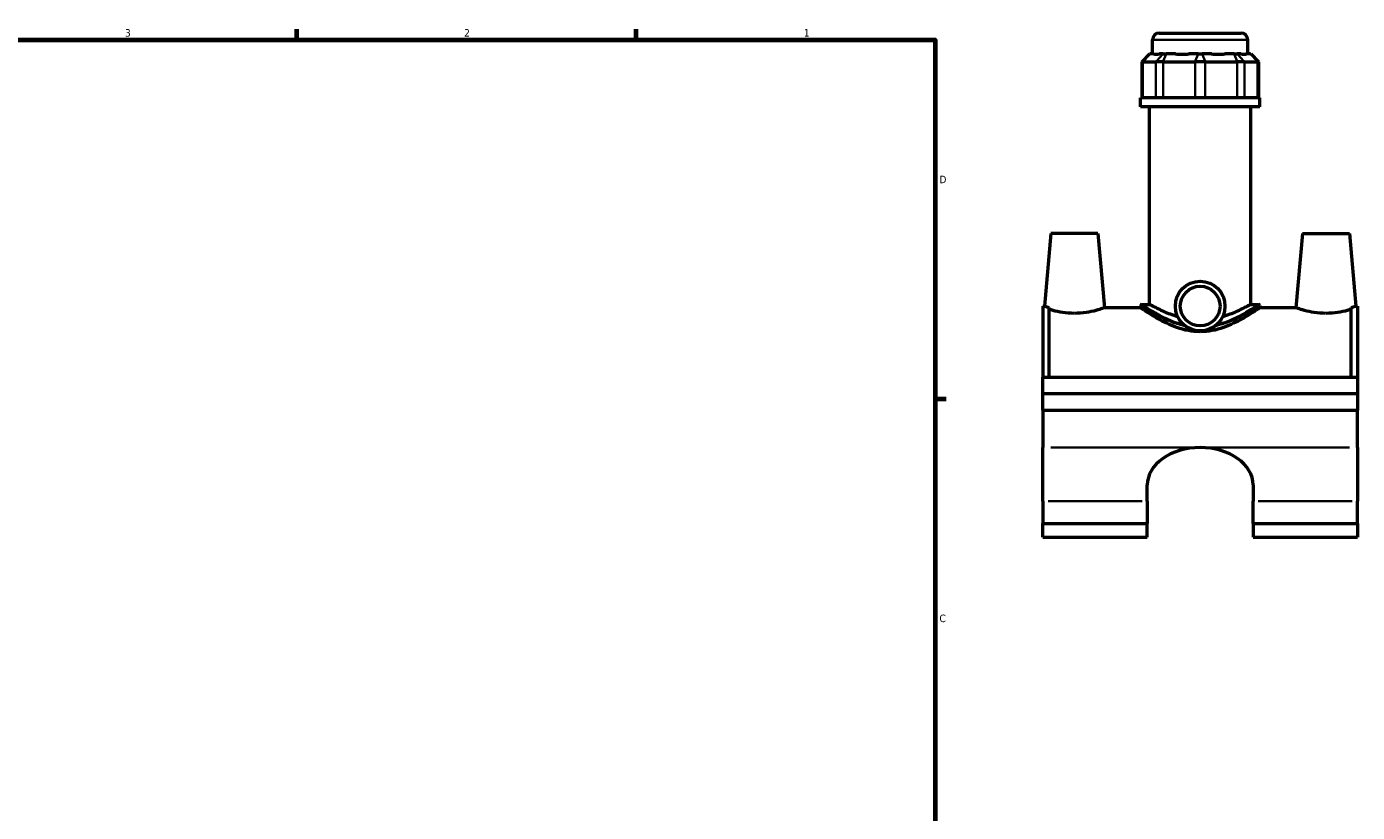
# Model space of a CAD drawing. Header units: inches. Extents: x -0.9 to 45.2, y 0.1 to 44.6.
# Tile 5 of 6: x 22.1 to 38.8, y 11.3 to 21.2. Entities that reach past the tile are written whole.
import ezdxf

# ---------------------------------------------------------------- set-up
doc = ezdxf.new("R2010")
doc.units = ezdxf.units.IN
doc.header["$MEASUREMENT"] = 0
for name, color, linetype, lineweight in [('Border (ANSI)', 7, 'Continuous', 70), ('Visible (ANSI)', 7, 'Continuous', 50), ('Visible Narrow (ANSI)', 7, 'Continuous', 35)]:
    doc.layers.add(name, color=color, linetype=linetype, lineweight=lineweight)
doc.styles.add('Note Text (ANSI)', font='tahoma.ttf')

# ---------------------------------------------------------------- blocks, each defined once
blk = doc.blocks.new('Borders Default Border')
at = {"layer": 'Border (ANSI)'}
for p, q in [((25.5, 21), (25.5, 21.134)), ((29.75, 21), (29.75, 21.134)), ((33.5, 16.5), (33.634, 16.5))]:
    blk.add_line(p, q, dxfattribs=at)
at = {"layer": 'Border (ANSI)', "flags": 128}
blk.add_lwpolyline([(0.5, 1), (0.5, 21), (33.5, 21), (33.5, 1), (0.5, 1)], dxfattribs=at)
at = {"layer": 'Border (ANSI)', "color": 5, "true_color": 0x0000ff, "char_height": 0.0945, "attachment_point": 7, "style": 'Note Text (ANSI)'}
for s, insert in [('3', (23.346, 21.038)), ('2', (27.596, 21.04)), ('1', (31.854, 21.04)), ('D', (33.553, 19.203)), ('C', (33.552, 13.701))]:
    blk.add_mtext(s, dxfattribs=dict(at, insert=insert))

msp = doc.modelspace()

# ---------------------------------------------------------------- linework, layer by layer
at = {"layer": 'Visible (ANSI)'}
for p, q in [((36.305, 21.083), (37.333, 21.083)), ((36.222, 20.825), (36.222, 21.001)), ((37.416, 20.825), (37.416, 21.001)), ((36.186, 20.825), (36.087, 20.726)), ((36.099, 20.726), (36.087, 20.726)), ((36.087, 20.726), (36.087, 20.272)), ((36.099, 20.726), (36.265, 20.726)), ((36.186, 20.825), (36.191, 20.825)), ((36.239, 20.825), (36.191, 20.825)), ((36.355, 20.726), (36.265, 20.726)), ((36.357, 20.825), (36.309, 20.825)), ((36.355, 20.726), (36.756, 20.726)), ((36.357, 20.825), (36.393, 20.825)), ((36.509, 20.825), (36.393, 20.825)), ((36.794, 20.825), (36.678, 20.825)), ((36.882, 20.726), (36.756, 20.726)), ((36.794, 20.825), (36.844, 20.825)), ((36.96, 20.825), (36.844, 20.825)), ((36.882, 20.726), (37.283, 20.726)), ((37.245, 20.825), (37.129, 20.825)), ((37.245, 20.825), (37.281, 20.825)), ((37.329, 20.825), (37.281, 20.825)), ((37.373, 20.726), (37.283, 20.726)), ((37.373, 20.726), (37.539, 20.726)), ((37.447, 20.825), (37.399, 20.825)), ((37.447, 20.825), (37.452, 20.825)), ((37.452, 20.825), (37.551, 20.726)), ((37.551, 20.726), (37.539, 20.726)), ((37.551, 20.726), (37.551, 20.272)), ((37.565, 20.272), (36.073, 20.272)), ((36.073, 20.161), (36.073, 20.272)), ((37.565, 20.161), (37.565, 20.272)), ((37.565, 20.161), (36.073, 20.161)), ((36.185, 17.685), (36.185, 20.161)), ((37.453, 17.685), (37.453, 20.161)), ((34.948, 18.575), (34.868, 17.664)), ((35.538, 18.575), (34.948, 18.575)), ((35.538, 18.575), (35.62, 17.642)), ((38.1, 18.575), (38.018, 17.642)), ((38.1, 18.575), (38.69, 18.575)), ((38.69, 18.575), (38.77, 17.664)), ((36.09, 17.685), (36.185, 17.685)), ((37.453, 17.685), (37.548, 17.685)), ((34.849, 17.664), (34.849, 16.772)), ((34.849, 17.664), (34.868, 17.664)), ((34.928, 16.772), (34.928, 17.644)), ((36.073, 17.642), (35.62, 17.642)), ((36.073, 17.669), (36.073, 17.642)), ((37.565, 17.669), (37.565, 17.642)), ((38.018, 17.642), (37.565, 17.642)), ((38.71, 16.772), (38.71, 17.644)), ((38.77, 17.664), (38.789, 17.664)), ((38.789, 17.664), (38.789, 16.772)), ((34.849, 16.772), (38.789, 16.772)), ((34.849, 16.567), (34.849, 16.772)), ((38.789, 16.772), (38.789, 16.567)), ((34.849, 16.567), (38.789, 16.567)), ((34.849, 16.567), (38.789, 16.567)), ((34.849, 16.361), (34.849, 16.567)), ((38.789, 16.567), (38.789, 16.361)), ((34.849, 16.361), (34.849, 15.891)), ((34.849, 16.361), (38.789, 16.361)), ((38.789, 15.891), (38.789, 16.361)), ((34.849, 15.217), (34.849, 15.891)), ((38.789, 15.891), (38.789, 15.217)), ((36.156, 15.217), (36.156, 15.422)), ((37.482, 15.422), (37.482, 15.217)), ((34.849, 15.217), (34.849, 14.938)), ((36.156, 15.217), (36.156, 14.938)), ((37.482, 14.938), (37.482, 15.217)), ((38.789, 14.938), (38.789, 15.217)), ((34.849, 14.768), (34.849, 14.938)), ((34.849, 14.938), (36.156, 14.938)), ((36.156, 14.768), (36.156, 14.938)), ((37.482, 14.938), (37.482, 14.768)), ((37.482, 14.938), (38.789, 14.938)), ((38.789, 14.938), (38.789, 14.768)), ((34.849, 14.768), (36.156, 14.768)), ((37.482, 14.768), (38.789, 14.768))]:
    msp.add_line(p, q, dxfattribs=at)
for radius in [0.311, 0.249]:
    msp.add_circle((36.819, 17.663), radius, dxfattribs=at)
for centre, radius, start, end in [((36.305, 21.001), 0.0829, 90, 180), ((37.333, 21.001), 0.0829, 0, 90), ((36.09, 17.669), 0.0166, 90, 180), ((37.548, 17.669), 0.0166, 0, 90)]:
    msp.add_arc(centre, radius, start, end, dxfattribs=at)
for centre, major_axis, ratio, start_param, end_param in [((36.819, 21.415), (-0.585, -0.585), 0.198912, 0.042463, 0.350237), ((36.819, 21.415), (0.496, 0.496), 0.668179, 3.576754, 3.884528), ((36.819, 21.415), (-0.496, 0.496), 0.668179, 2.398657, 2.706431), ((36.819, 21.415), (-0.585, 0.585), 0.198912, 2.791356, 3.09913), ((36.819, 15.422), (-0.663, 0), 0.707107, 4.712389, 6.283185), ((36.819, 15.422), (0.663, 0), 0.707107, 0, 1.570796)]:
    msp.add_ellipse(centre, major_axis=major_axis, ratio=ratio, start_param=start_param, end_param=end_param, dxfattribs=at)
for points, knots in [([(36.538, 17.53), (36.474, 17.549), (36.417, 17.571), (36.343, 17.604), (36.317, 17.616), (36.271, 17.639), (36.251, 17.649), (36.218, 17.667), (36.206, 17.674), (36.189, 17.683), (36.185, 17.685), (36.185, 17.685)], [0.722406, 0.722406, 0.722406, 0.722406, 1.249441, 1.249441, 1.560284, 1.560284, 1.871127, 1.871127, 2.181971, 2.181971, 2.492814, 2.492814, 2.492814, 2.492814]), ([(37.453, 17.685), (37.453, 17.685), (37.449, 17.683), (37.432, 17.674), (37.42, 17.667), (37.387, 17.649), (37.367, 17.639), (37.321, 17.616), (37.295, 17.604), (37.221, 17.571), (37.164, 17.549), (37.1, 17.53)], [7.478442, 7.478442, 7.478442, 7.478442, 7.789285, 7.789285, 8.100129, 8.100129, 8.410972, 8.410972, 8.721815, 8.721815, 9.24885, 9.24885, 9.24885, 9.24885]), ([(34.868, 17.664), (34.868, 17.664), (34.877, 17.66), (34.905, 17.651), (34.916, 17.648), (34.928, 17.644)], [4.3794475, 4.3794475, 4.3794475, 4.3794475, 4.7435764, 4.7435764, 4.9102275, 4.9102275, 4.9102275, 4.9102275]), ([(35.243, 17.572), (35.195, 17.572), (35.144, 17.576), (35.051, 17.589), (35.008, 17.599), (34.958, 17.612), (34.942, 17.617), (34.928, 17.621)], [2.9364451, 2.9364451, 2.9364451, 2.9364451, 3.3043662, 3.3043662, 3.6722873, 3.6722873, 3.8636438, 3.8636438, 3.8636438, 3.8636438]), ([(35.62, 17.642), (35.62, 17.642), (35.61, 17.639), (35.572, 17.626), (35.544, 17.617), (35.478, 17.599), (35.435, 17.589), (35.342, 17.576), (35.291, 17.572), (35.243, 17.572)], [7.341113, 7.341113, 7.341113, 7.341113, 7.707303, 7.707303, 8.073493, 8.073493, 8.441414, 8.441414, 8.809335, 8.809335, 8.809335, 8.809335]), ([(36.819, 17.342), (36.77, 17.342), (36.72, 17.347), (36.622, 17.365), (36.574, 17.379), (36.483, 17.41), (36.44, 17.429), (36.361, 17.467), (36.324, 17.486), (36.26, 17.522), (36.229, 17.54), (36.175, 17.574), (36.151, 17.589), (36.113, 17.615), (36.098, 17.625), (36.078, 17.639), (36.073, 17.642), (36.073, 17.642)], [0, 0, 0, 0, 0.375808, 0.375808, 0.751616, 0.751616, 1.127423, 1.127423, 1.503231, 1.503231, 1.873987, 1.873987, 2.244743, 2.244743, 2.615498, 2.615498, 2.986254, 2.986254, 2.986254, 2.986254]), ([(37.565, 17.642), (37.565, 17.642), (37.56, 17.639), (37.54, 17.625), (37.525, 17.615), (37.487, 17.589), (37.463, 17.574), (37.409, 17.54), (37.378, 17.522), (37.314, 17.486), (37.277, 17.467), (37.198, 17.429), (37.155, 17.41), (37.064, 17.379), (37.016, 17.365), (36.918, 17.347), (36.868, 17.342), (36.819, 17.342)], [8.958761, 8.958761, 8.958761, 8.958761, 9.329517, 9.329517, 9.700273, 9.700273, 10.071028, 10.071028, 10.441784, 10.441784, 10.817592, 10.817592, 11.1934, 11.1934, 11.569208, 11.569208, 11.945015, 11.945015, 11.945015, 11.945015]), ([(38.395, 17.572), (38.347, 17.572), (38.296, 17.576), (38.203, 17.589), (38.16, 17.599), (38.094, 17.617), (38.066, 17.626), (38.028, 17.639), (38.018, 17.642), (38.018, 17.642)], [0, 0, 0, 0, 0.367921, 0.367921, 0.735842, 0.735842, 1.102032, 1.102032, 1.468223, 1.468223, 1.468223, 1.468223]), ([(38.71, 17.621), (38.696, 17.617), (38.68, 17.612), (38.63, 17.599), (38.587, 17.589), (38.494, 17.576), (38.443, 17.572), (38.395, 17.572)], [4.9456914, 4.9456914, 4.9456914, 4.9456914, 5.1370479, 5.1370479, 5.504969, 5.504969, 5.8728901, 5.8728901, 5.8728901, 5.8728901]), ([(38.71, 17.644), (38.722, 17.648), (38.733, 17.651), (38.761, 17.66), (38.77, 17.664), (38.77, 17.664)], [3.8486675, 3.8486675, 3.8486675, 3.8486675, 4.0153186, 4.0153186, 4.3794475, 4.3794475, 4.3794475, 4.3794475])]:
    msp.add_open_spline(points, degree=3, knots=knots, dxfattribs=at)
at = {"layer": 'Visible Narrow (ANSI)'}
for p, q in [((37.408, 21.001), (36.23, 21.001)), ((36.099, 20.294), (36.099, 20.703)), ((36.187, 20.82), (36.104, 20.731)), ((36.265, 20.703), (36.265, 20.294)), ((36.353, 20.82), (36.27, 20.731)), ((36.355, 20.294), (36.355, 20.703)), ((36.391, 20.82), (36.357, 20.731)), ((36.756, 20.703), (36.756, 20.294)), ((36.792, 20.82), (36.757, 20.731)), ((36.846, 20.82), (36.881, 20.731)), ((36.882, 20.294), (36.882, 20.703)), ((37.247, 20.82), (37.281, 20.731)), ((37.283, 20.703), (37.283, 20.294)), ((37.285, 20.82), (37.368, 20.731)), ((37.373, 20.294), (37.373, 20.703)), ((37.451, 20.82), (37.534, 20.731)), ((37.539, 20.703), (37.539, 20.294)), ((34.948, 15.891), (36.721, 15.891)), ((36.918, 15.891), (38.691, 15.891)), ((34.914, 15.217), (36.091, 15.217)), ((37.547, 15.217), (38.724, 15.217))]:
    msp.add_line(p, q, dxfattribs=at)
for points, knots in [([(36.611, 17.432), (36.563, 17.444), (36.517, 17.459), (36.398, 17.505), (36.332, 17.539), (36.221, 17.601), (36.177, 17.629), (36.11, 17.671), (36.091, 17.685), (36.09, 17.685), (36.09, 17.685), (36.09, 17.685)], [6.478499, 6.478499, 6.478499, 6.478499, 6.869182, 6.869182, 7.545812, 7.545812, 8.196166, 8.196166, 8.902229, 8.902229, 8.918421, 8.918421, 8.918421, 8.918421]), ([(37.548, 17.685), (37.548, 17.685), (37.546, 17.684), (37.53, 17.673), (37.506, 17.657), (37.425, 17.606), (37.361, 17.567), (37.21, 17.492), (37.123, 17.456), (37.027, 17.432)], [14.864041, 14.864041, 14.864041, 14.864041, 15.119744, 15.119744, 15.727786, 15.727786, 16.526836, 16.526836, 17.303977, 17.303977, 17.303977, 17.303977]), ([(36.073, 17.669), (36.073, 17.669), (36.073, 17.669), (36.074, 17.668), (36.094, 17.655), (36.162, 17.613), (36.208, 17.585), (36.321, 17.525), (36.389, 17.491), (36.518, 17.443), (36.575, 17.425), (36.635, 17.413)], [-8.918421, -8.918421, -8.918421, -8.918421, -8.902229, -8.902229, -8.196166, -8.196166, -7.545812, -7.545812, -6.869182, -6.869182, -6.404858, -6.404858, -6.404858, -6.404858]), ([(37.003, 17.413), (37.01, 17.414), (37.017, 17.416), (37.126, 17.441), (37.217, 17.478), (37.373, 17.553), (37.438, 17.59), (37.521, 17.64), (37.546, 17.657), (37.562, 17.667), (37.565, 17.668), (37.565, 17.668)], [-17.377617, -17.377617, -17.377617, -17.377617, -17.322644, -17.322644, -16.526836, -16.526836, -15.727786, -15.727786, -15.119744, -15.119744, -14.864041, -14.864041, -14.864041, -14.864041])]:
    msp.add_open_spline(points, degree=3, knots=knots, dxfattribs=at)

# ---------------------------------------------------------------- block references
msp.add_blockref('Borders Default Border', (0, 0))

doc.saveas('drawing.dxf')
